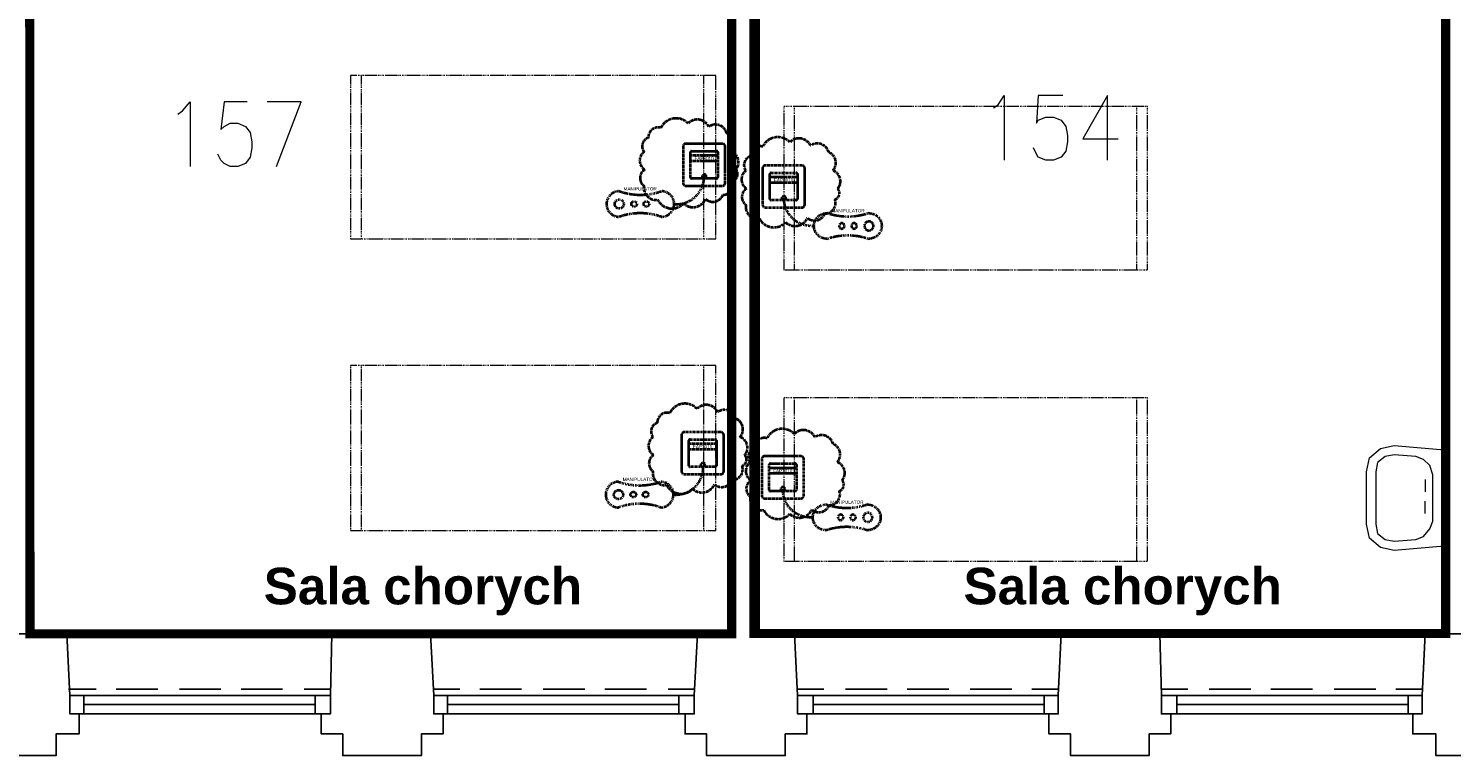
# Model space of a CAD drawing. Header units: millimetres. Extents: x 1 to 17496, y 1 to 30809.
# Tile 86 of 256: x 10915 to 11693, y 12210 to 12607. Entities that reach past the tile are written whole.
import ezdxf
from ezdxf.enums import TextEntityAlignment as Align

# ---------------------------------------------------------------- set-up
doc = ezdxf.new("R2010")
doc.units = ezdxf.units.MM
doc.linetypes.add('BORDER', pattern=[1.75, 0.5, -0.25, 0.5, -0.25, 0, -0.25])
doc.linetypes.add('CENTER', pattern=[2, 1.25, -0.25, 0.25, -0.25])
for name, color, linetype, lineweight in [('0_Przyz_do wyjasnienia', 90, 'CENTER', 40), ('0_Przyz_FAP3010', 1, 'CENTER', 40), ('0_Przyz_Manipulator', 1, 'BORDER', 40), ('0_Przyz_Sala chorych', 5, 'BORDER', 40), ('0_Przyz_łóżko', 150, 'BORDER', 40)]:
    doc.layers.add(name, color=color, linetype=linetype, lineweight=lineweight)
for name, color, linetype in [('2DE_TXTMARK', 41, 'Continuous'), ('2DE_TXTNUM', 11, 'Continuous'), ('PDF _Geometria', 7, 'Continuous')]:
    doc.layers.add(name, color=color, linetype=linetype)
doc.styles.add('arial', font='arialbd.ttf')
doc.styles.add('CP_ATTR', font='ARIAL.TTF')
doc.styles.add('CP_ELATT', font='ARIAL.TTF')

# ---------------------------------------------------------------- blocks, each defined once
blk = doc.blocks.new('2de_abb_sig_045_1psoxj')
blk.add_lwpolyline([(0, 20), (0, 0, 0.414214), (1.5, -1.5), (21.5, -1.5, 0.414214), (23, 0), (23, 20, 0.414214), (21.5, 21.5), (1.5, 21.5, 0.414214)], format="xyb", close=True)
at = {"flags": 128}
for points in [[(4, 3.1), (4, 16.9)], [(4.6, 17.5), (18.4, 17.5)], [(19, 16.9), (19, 3.1)], [(18.4, 2.5), (4.6, 2.5)]]:
    blk.add_lwpolyline(points, dxfattribs=at)
for centre, start, end in [((4.6, 16.9), 90, 180), ((18.4, 16.9), 0, 90), ((4.6, 3.1), 180, 270), ((18.4, 3.1), 270, 0)]:
    blk.add_arc(centre, 0.6, start, end)
at = {"linetype": 'Continuous', "style": 'CP_ATTR', "flags": 9}
for tag in ['NAME', 'ARTICLE', 'MARK2', 'OTHER1', 'PRODUCT-TYPE', 'ORDER-NO', 'PRODUCER', 'VOLTAGE', 'CURRENT', 'POWER', 'CHARACTER', 'IP', 'OTHER', 'LINK', 'WEIGHT', 'NUMBER', 'GROUP', 'FUNCTION', 'EL-STATUS']:
    blk.add_attdef(tag, text='', height=0.00005, dxfattribs=at).set_placement((0, 0), align=Align.MIDDLE_LEFT)
at = {"layer": '2DE_TXTMARK', "linetype": 'ByBlock', "style": 'CP_ATTR', "width": 0.8, "flags": 8}
blk.add_attdef('MARK1', text='', height=1.8, dxfattribs=at).set_placement((11.5, 27), align=Align.CENTER)
at = {"layer": '2DE_TXTNUM', "style": 'CP_ELATT', "width": 0.8}
blk.add_attdef('TAG', text='', height=2.5, dxfattribs=at).set_placement((11.5, 23), align=Align.CENTER)
blk = doc.blocks.new('2de_abb_sig_012_53oms7o')
at = {"layer": '0_Przyz_FAP3010', "color": 1}
for p, q in [((15, 5), (0, 5)), ((15, 2), (0, 2)), ((6.68, -7.5), (6.68, -5.79)), ((8.63, -7.5), (8.63, -5.79))]:
    blk.add_line(p, q, dxfattribs=at)
at = {"layer": '0_Przyz_FAP3010', "color": 1, "flags": 128}
for points in [[(0, -6.9), (0, 6.9)], [(0.6, 7.5), (14.4, 7.5)], [(15, 6.9), (15, -6.9)], [(14.4, -7.5), (0.6, -7.5)]]:
    blk.add_lwpolyline(points, dxfattribs=at)
at = {"layer": '0_Przyz_FAP3010', "color": 1}
for centre, radius, start, end in [((0.6, 6.9), 0.6, 90, 180), ((14.4, 6.9), 0.6, 0, 90), ((0.6, -6.9), 0.6, 180, 270), ((7.65, -6.54), 1.23, 37.66917, 142.33083), ((14.4, -6.9), 0.6, 270, 0)]:
    blk.add_arc(centre, radius, start, end, dxfattribs=at)
at = {"layer": '0_Przyz_FAP3010', "color": 1, "style": 'CP_ELATT', "width": 0.8}
blk.add_attdef('TAG', text='', height=2.5, dxfattribs=at).set_placement((7.5, 9), align=Align.CENTER)
at = {"layer": '0_Przyz_FAP3010', "color": 1, "linetype": 'ByBlock', "style": 'CP_ATTR', "width": 0.8, "flags": 8}
blk.add_attdef('MARK1', text='', height=1.8, dxfattribs=at).set_placement((7.5, 3.5), align=Align.MIDDLE_CENTER)
at = {"layer": '0_Przyz_FAP3010', "color": 1, "linetype": 'Continuous', "style": 'CP_ATTR', "flags": 9}
for tag in ['NAME', 'ARTICLE', 'MARK2', 'OTHER1', 'PRODUCT-TYPE', 'ORDER-NO', 'PRODUCER', 'VOLTAGE', 'CURRENT', 'POWER', 'CHARACTER', 'IP', 'OTHER', 'LINK', 'WEIGHT', 'NUMBER', 'GROUP', 'FUNCTION', 'EL-STATUS']:
    blk.add_attdef(tag, text='', height=0.00005, dxfattribs=at).set_placement((0, -6.9), align=Align.MIDDLE_LEFT)
blk = doc.blocks.new('2de_abb_sig_n52_f0txfx9')
for centre, radius in [((-46.34, -15.39), 2.5), ((-38.25, -15.39), 1.5), ((-31.53, -15.39), 1.5)]:
    blk.add_circle(centre, radius)
for centre, radius, start, end in [((-15.05, -0.39), 15.06, 265.11181, 1.48602), ((-46.34, -15.39), 7, 90, 270), ((-34.83, 24.3), 34.66, 250.62217, 289.37783), ((-23.33, -15.39), 7, 270, 90), ((-34.83, -55.09), 34.66, 70.62217, 109.37783)]:
    blk.add_arc(centre, radius, start, end)
at = {"linetype": 'Continuous', "style": 'CP_ATTR', "flags": 9}
for tag in ['ARTICLE', 'NAME', 'EL-STATUS', 'FUNCTION', 'GROUP', 'NUMBER', 'WEIGHT', 'LINK', 'OTHER', 'IP', 'CHARACTER', 'POWER', 'CURRENT', 'VOLTAGE', 'PRODUCER', 'ORDER-NO', 'PRODUCT-TYPE', 'OTHER1', 'MARK2']:
    blk.add_attdef(tag, text='', height=0.00005, dxfattribs=at).set_placement((-46.34, -22.39), align=Align.MIDDLE_LEFT)
at = {"layer": '2DE_TXTMARK', "linetype": 'ByBlock', "style": 'CP_ATTR', "width": 0.8, "flags": 8}
blk.add_attdef('MARK1', text='', height=1.8, dxfattribs=at).set_placement((-34.94, -7.09), align=Align.MIDDLE_CENTER)
at = {"layer": '2DE_TXTNUM', "style": 'CP_ELATT', "width": 0.8}
blk.add_attdef('TAG', text='', height=2.5, dxfattribs=at).set_placement((-34.94, -4.09), align=Align.CENTER)

msp = doc.modelspace()

# ---------------------------------------------------------------- linework, layer by layer
at = {"layer": '0_Przyz_do wyjasnienia'}
for points in [[(11260.97, 12552.98, -0.5206), (11275.83, 12555.36, -0.5206), (11275.83, 12555.36, -0.5206), (11287.12, 12553.57, -0.5206), (11287.12, 12553.57, -0.5206), (11296.93, 12550.01, -0.5206), (11296.93, 12550.01, -0.5206), (11299.31, 12539.9, -0.5206), (11299.31, 12539.9, -0.5206), (11301.98, 12530.1, -0.5206), (11301.98, 12530.1, -0.5206), (11300.49, 12524.15, -0.5206), (11300.49, 12524.15, -0.5206), (11294.85, 12516.42, -0.5206), (11294.85, 12516.42, -0.5206), (11285.34, 12514.05, -0.5206), (11285.34, 12514.05, -0.5206), (11273.45, 12511.67, -0.5206), (11273.45, 12511.67, -0.5206), (11259.18, 12513.75, -0.5206), (11259.18, 12513.75, -0.5206), (11251.75, 12521.18, -0.5206), (11251.75, 12521.18, -0.5206), (11252.05, 12530.1, -0.5206), (11252.05, 12530.1, -0.5206), (11251.75, 12539.9, -0.5206), (11251.75, 12539.9, -0.5206), (11254.13, 12547.63, -0.5206), (11254.13, 12547.63, -0.5206)], [(11316.59, 12542.69, -0.5206), (11331.45, 12545.07, -0.5206), (11331.45, 12545.07, -0.5206), (11342.75, 12543.28, -0.5206), (11342.75, 12543.28, -0.5206), (11352.56, 12539.72, -0.5206), (11352.56, 12539.72, -0.5206), (11354.93, 12529.61, -0.5206), (11354.93, 12529.61, -0.5206), (11357.61, 12519.8, -0.5206), (11357.61, 12519.8, -0.5206), (11356.12, 12513.86, -0.5206), (11356.12, 12513.86, -0.5206), (11350.48, 12506.13, -0.5206), (11350.48, 12506.13, -0.5206), (11340.96, 12503.76, -0.5206), (11340.96, 12503.76, -0.5206), (11329.08, 12501.38, -0.5206), (11329.08, 12501.38, -0.5206), (11314.81, 12503.46, -0.5206), (11314.81, 12503.46, -0.5206), (11307.38, 12510.89, -0.5206), (11307.38, 12510.89, -0.5206), (11307.68, 12519.8, -0.5206), (11307.68, 12519.8, -0.5206), (11307.38, 12529.61, -0.5206), (11307.38, 12529.61, -0.5206), (11309.76, 12537.34, -0.5206), (11309.76, 12537.34, -0.5206)], [(11265.84, 12397.16, -0.5206), (11280.7, 12399.53, -0.5206), (11280.7, 12399.53, -0.5206), (11291.99, 12397.75, -0.5206), (11291.99, 12397.75, -0.5206), (11301.8, 12394.19, -0.5206), (11301.8, 12394.19, -0.5206), (11304.18, 12384.08, -0.5206), (11304.18, 12384.08, -0.5206), (11306.85, 12374.27, -0.5206), (11306.85, 12374.27, -0.5206), (11305.36, 12368.33, -0.5206), (11305.36, 12368.33, -0.5206), (11299.72, 12360.6, -0.5206), (11299.72, 12360.6, -0.5206), (11290.21, 12358.22, -0.5206), (11290.21, 12358.22, -0.5206), (11278.32, 12355.85, -0.5206), (11278.32, 12355.85, -0.5206), (11264.05, 12357.93, -0.5206), (11264.05, 12357.93, -0.5206), (11256.62, 12365.36, -0.5206), (11256.62, 12365.36, -0.5206), (11256.92, 12374.27, -0.5206), (11256.92, 12374.27, -0.5206), (11256.62, 12384.08, -0.5206), (11256.62, 12384.08, -0.5206), (11259, 12391.81, -0.5206), (11259, 12391.81, -0.5206)], [(11318.97, 12383.39, -0.5206), (11333.83, 12385.76, -0.5206), (11333.83, 12385.76, -0.5206), (11345.13, 12383.98, -0.5206), (11345.13, 12383.98, -0.5206), (11354.93, 12380.41, -0.5206), (11354.93, 12380.41, -0.5206), (11357.31, 12370.31, -0.5206), (11357.31, 12370.31, -0.5206), (11359.99, 12360.5, -0.5206), (11359.99, 12360.5, -0.5206), (11358.5, 12354.56, -0.5206), (11358.5, 12354.56, -0.5206), (11352.85, 12346.83, -0.5206), (11352.85, 12346.83, -0.5206), (11343.34, 12344.45, -0.5206), (11343.34, 12344.45, -0.5206), (11331.45, 12342.07, -0.5206), (11331.45, 12342.07, -0.5206), (11317.19, 12344.15, -0.5206), (11317.19, 12344.15, -0.5206), (11309.76, 12351.58, -0.5206), (11309.76, 12351.58, -0.5206), (11310.06, 12360.5, -0.5206), (11310.06, 12360.5, -0.5206), (11309.76, 12370.31, -0.5206), (11309.76, 12370.31, -0.5206), (11312.14, 12378.04, -0.5206), (11312.14, 12378.04, -0.5206)]]:
    msp.add_lwpolyline(points, format="xyb", close=True, dxfattribs=at)
at = {"layer": '0_Przyz_Sala chorych', "ltscale": 500, "const_width": 5}
for points in [[(10916.08, 12946), (11080.61, 12946), (11080.61, 12722.03), (11299.65, 12722.03), (11299.65, 12276.63), (10916.31, 12276.63)], [(11311.67, 12790.5), (11689.62, 12790.5), (11689.62, 12276.75), (11311.72, 12276.75)]]:
    msp.add_lwpolyline(points, close=True, dxfattribs=at)
at = {"layer": '0_Przyz_łóżko', "lineweight": 18}
for points in [[(11291.01, 12492.28), (11291.01, 12581.55), (11091.4, 12581.55), (11091.4, 12492.28)], [(11526.83, 12475.43), (11526.83, 12564.71), (11328.07, 12564.71), (11328.07, 12475.43)], [(11291.01, 12333.1), (11291.01, 12423.22), (11091.4, 12423.22), (11091.4, 12333.1)], [(11526.83, 12316.25), (11526.83, 12405.53), (11328.07, 12405.53), (11328.07, 12316.25)]]:
    msp.add_lwpolyline(points, close=True, dxfattribs=at)
for points in [[(11097.3, 12581.55), (11097.3, 12492.28)], [(11284.27, 12581.55), (11284.27, 12492.28)], [(11333.97, 12475.43), (11333.97, 12564.71)], [(11520.94, 12475.43), (11520.94, 12564.71)], [(11097.3, 12423.22), (11097.3, 12333.1)], [(11284.27, 12423.22), (11284.27, 12333.1)], [(11333.97, 12316.25), (11333.97, 12405.53)], [(11520.94, 12316.25), (11520.94, 12405.53)]]:
    msp.add_lwpolyline(points, dxfattribs=at)
at = {"layer": 'PDF _Geometria', "lineweight": 25}
for points in [[(11333.97, 12276.67), (11314.59, 12276.67), (11314.59, 12946.24), (11573.16, 12946.24), (11573.16, 12990.87), (11189.1, 12990.87)], [(11085.51, 12946.24), (11299.43, 12946.24), (11299.43, 12737.36), (11299.43, 12276.67), (11280.91, 12276.67)], [(10936.44, 12276.67), (10882.53, 12276.67)], [(10909.48, 12210.13), (10930.54, 12210.13), (10930.54, 12221.92), (10943.17, 12221.92), (10943.17, 12232.87), (10938.12, 12232.87), (10938.12, 12242.98), (10936.44, 12276.67), (11081.3, 12276.67), (11080.46, 12242.98), (11080.46, 12232.87), (11075.4, 12232.87), (11075.4, 12221.92), (11087.19, 12221.92), (11087.19, 12210.13), (11108.25, 12210.13), (11130.15, 12210.13), (11130.15, 12221.92), (11141.94, 12221.92), (11141.94, 12232.87), (11136.88, 12232.87), (11136.88, 12242.98), (11135.2, 12276.67), (11280.91, 12276.67), (11279.22, 12242.98), (11279.22, 12232.87), (11274.17, 12232.87), (11274.17, 12221.92), (11285.96, 12221.92), (11285.96, 12210.13), (11307.01, 12210.13), (11328.91, 12210.13), (11328.91, 12221.92), (11340.7, 12221.92), (11340.7, 12232.87), (11335.65, 12232.87), (11335.65, 12242.98), (11333.97, 12276.67), (11479.67, 12276.67)], [(11134.36, 12276.67), (11082.98, 12276.67)], [(11533.57, 12276.67), (11534.41, 12242.98), (11534.41, 12232.87), (11539.47, 12232.87), (11539.47, 12221.92), (11527.68, 12221.92), (11527.68, 12210.13), (11506.62, 12210.13), (11484.72, 12210.13), (11484.72, 12221.92), (11472.93, 12221.92), (11472.93, 12232.87), (11477.99, 12232.87), (11477.99, 12242.98), (11479.67, 12276.67), (11533.57, 12276.67), (11678.43, 12276.67)], [(11732.34, 12276.67), (11734.02, 12242.98), (11734.02, 12232.87), (11738.23, 12232.87), (11738.23, 12221.92), (11726.44, 12221.92), (11726.44, 12210.13), (11705.39, 12210.13), (11684.33, 12210.13), (11684.33, 12221.92), (11671.7, 12221.92), (11671.7, 12232.87), (11676.75, 12232.87), (11676.75, 12242.98), (11678.43, 12276.67), (11732.34, 12276.67), (11877.2, 12276.67)], [(10937.28, 12246.35), (10952.44, 12246.35)], [(10963.39, 12246.35), (10986.13, 12246.35)], [(10997.92, 12246.35), (11020.66, 12246.35)], [(11031.61, 12246.35), (11054.35, 12246.35)], [(11066.14, 12246.35), (11080.46, 12246.35)], [(11136.88, 12246.35), (11151.2, 12246.35)], [(11162.15, 12246.35), (11184.89, 12246.35)], [(11196.68, 12246.35), (11219.42, 12246.35)], [(11230.37, 12246.35), (11253.11, 12246.35)], [(11264.9, 12246.35), (11279.22, 12246.35)], [(11335.65, 12246.35), (11349.97, 12246.35)], [(11361.76, 12246.35), (11384.5, 12246.35)], [(11395.45, 12246.35), (11418.19, 12246.35)], [(11429.98, 12246.35), (11452.72, 12246.35)], [(11463.67, 12246.35), (11477.99, 12246.35)], [(11534.41, 12246.35), (11548.73, 12246.35)], [(11560.52, 12246.35), (11583.26, 12246.35)], [(11594.21, 12246.35), (11616.95, 12246.35)], [(11628.74, 12246.35), (11651.48, 12246.35)], [(11662.43, 12246.35), (11676.75, 12246.35)], [(10938.12, 12242.98), (11080.46, 12242.98)], [(10945.7, 12232.87), (10945.7, 12242.98)], [(10945.7, 12237.93), (11072.03, 12237.93)], [(11072.03, 12232.87), (11072.03, 12242.98)], [(11136.88, 12242.98), (11279.22, 12242.98)], [(11144.46, 12232.87), (11144.46, 12242.98)], [(11144.46, 12237.93), (11270.8, 12237.93)], [(11270.8, 12232.87), (11270.8, 12242.98)], [(11335.65, 12242.98), (11477.99, 12242.98)], [(11344.07, 12232.87), (11344.07, 12242.98)], [(11344.07, 12237.93), (11470.41, 12237.93)], [(11470.41, 12232.87), (11470.41, 12242.98)], [(11534.41, 12242.98), (11676.75, 12242.98)], [(11542.84, 12232.87), (11542.84, 12242.98)], [(11542.84, 12237.93), (11669.17, 12237.93)], [(11669.17, 12232.87), (11669.17, 12242.98)], [(10938.12, 12232.87), (11080.46, 12232.87)], [(11136.88, 12232.87), (11279.22, 12232.87)], [(11335.65, 12232.87), (11477.99, 12232.87)], [(11534.41, 12232.87), (11676.75, 12232.87)]]:
    msp.add_lwpolyline(points, dxfattribs=at)
at = {"layer": 'PDF _Geometria', "lineweight": 40}
msp.add_lwpolyline([(10901.9, 12276.67), (10901.9, 12790.42), (10650.08, 12790.42), (10650.08, 12805.58), (10901.9, 12805.58), (10901.9, 12946.24), (10916.22, 12946.24), (10916.22, 12276.67)], dxfattribs=at)
at = {"layer": 'PDF _Geometria', "lineweight": 18}
for points in [[(10916.22, 12587.45), (10916.22, 12605.98)], [(11691.07, 12324.67), (11661.59, 12322.15), (11654.01, 12323.83), (11648.11, 12328.89), (11646.43, 12336.47), (11646.43, 12365.1), (11648.11, 12372.68), (11654.01, 12377.74), (11661.59, 12379.42), (11691.07, 12376.89)], [(11682.65, 12338.15), (11682.65, 12363.42), (11680.96, 12368.47), (11677.59, 12371.84), (11673.38, 12373.52), (11661.59, 12374.37), (11656.54, 12373.52), (11652.33, 12370.16), (11651.48, 12365.1), (11651.48, 12336.47), (11652.33, 12331.41), (11656.54, 12328.04), (11661.59, 12327.2), (11673.38, 12328.04), (11677.59, 12329.73), (11680.96, 12333.94)], [(10916.22, 12329.73), (10916.22, 12348.26)], [(11299.43, 12348.26), (11299.43, 12329.73)], [(11314.59, 12329.73), (11314.59, 12348.26)]]:
    msp.add_lwpolyline(points, close=True, dxfattribs=at)
for points in [[(11299.43, 12587.45), (11299.43, 12605.98)], [(11314.59, 12605.98), (11314.59, 12587.45)], [(11442.61, 12563.87), (11445.14, 12565.55), (11448.51, 12570.6), (11448.51, 12535.23)], [(11480.51, 12570.6), (11467.04, 12570.6), (11466.19, 12555.44), (11467.04, 12557.13), (11471.25, 12558.81), (11475.46, 12558.81), (11479.67, 12557.13), (11482.2, 12553.76), (11483.04, 12548.71), (11483.04, 12545.34), (11482.2, 12540.28), (11479.67, 12536.92), (11475.46, 12535.23), (11471.25, 12535.23), (11467.04, 12536.92), (11466.19, 12538.6), (11464.51, 12541.97)], [(11504.94, 12535.23), (11504.94, 12570.6), (11491.46, 12547.02), (11510.83, 12547.02)], [(10997.08, 12560.5), (10999.6, 12562.18), (11003.81, 12567.24), (11003.81, 12531.86)], [(11034.98, 12567.24), (11022.34, 12567.24), (11020.66, 12552.08), (11022.34, 12553.76), (11025.71, 12555.44), (11029.92, 12555.44), (11034.13, 12553.76), (11036.66, 12550.39), (11037.5, 12545.34), (11037.5, 12541.97), (11036.66, 12536.92), (11034.13, 12533.55), (11029.92, 12531.86), (11025.71, 12531.86), (11022.34, 12533.55), (11020.66, 12535.23), (11018.97, 12538.6)], [(11050.98, 12531.86), (11064.45, 12567.24), (11045.92, 12567.24)], [(11678.43, 12360.89), (11678.43, 12354.15)], [(11678.43, 12342.36), (11678.43, 12349.1)]]:
    msp.add_lwpolyline(points, dxfattribs=at)

# ---------------------------------------------------------------- block references
at = {"layer": '0_Przyz_FAP3010', "lineweight": -3}
for p in [(11273.08, 12522.8), (11316.53, 12510.94), (11272.27, 12365.28), (11316.04, 12352.09)]:
    msp.add_blockref('2de_abb_sig_045_1psoxj', p, dxfattribs=at)
ref = msp.add_blockref('2de_abb_sig_012_53oms7o', (11277.08, 12532.8), dxfattribs=at)
ref.add_attrib('MARK1', 'FAP3010', dxfattribs={"layer": '2DE_TXTMARK', "linetype": 'ByBlock', "height": 1.8, "style": 'CP_ATTR', "width": 0.8, "flags": 8}).set_placement((11284.58, 12536.3), align=Align.MIDDLE_CENTER)
ref = msp.add_blockref('2de_abb_sig_012_53oms7o', (11320.53, 12520.94), dxfattribs=at)
ref.add_attrib('MARK1', 'FAP3010', dxfattribs={"layer": '2DE_TXTMARK', "linetype": 'ByBlock', "height": 1.8, "style": 'CP_ATTR', "width": 0.8, "flags": 8}).set_placement((11328.03, 12524.44), align=Align.MIDDLE_CENTER)
ref = msp.add_blockref('2de_abb_sig_012_53oms7o', (11276.27, 12375.29), dxfattribs=at)
ref.add_attrib('MARK1', 'FAP3010', dxfattribs={"layer": '2DE_TXTMARK', "linetype": 'ByBlock', "height": 1.8, "style": 'CP_ATTR', "width": 0.8, "flags": 8}).set_placement((11283.77, 12378.79), align=Align.MIDDLE_CENTER)
ref = msp.add_blockref('2de_abb_sig_012_53oms7o', (11320.04, 12362.09), dxfattribs=at)
ref.add_attrib('MARK1', 'FAP3010', dxfattribs={"layer": '2DE_TXTMARK', "linetype": 'ByBlock', "height": 1.8, "style": 'CP_ATTR', "width": 0.8, "flags": 8}).set_placement((11327.54, 12365.59), align=Align.MIDDLE_CENTER)
at = {"layer": '0_Przyz_Manipulator', "lineweight": -3}
for p in [(11284.57, 12526.75), (11284.14, 12368.04)]:
    msp.add_blockref('2de_abb_sig_n52_f0txfx9', p, dxfattribs=at).add_auto_attribs({'MARK1': 'MANIPULATOR'})
ref = msp.add_blockref('2de_abb_sig_n52_f0txfx9', (11328.25, 12514.77), dxfattribs=dict(at, xscale=-1))
ref.add_attrib('MARK1', 'MANIPULATOR', dxfattribs={"layer": '2DE_TXTMARK', "linetype": 'ByBlock', "height": 1.8, "style": 'CP_ATTR', "width": 0.8, "flags": 8}).set_placement((11363.19, 12507.68), align=Align.MIDDLE_CENTER)
ref = msp.add_blockref('2de_abb_sig_n52_f0txfx9', (11327.64, 12355.59), dxfattribs=dict(at, xscale=-1))
ref.add_attrib('MARK1', 'MANIPULATOR', dxfattribs={"layer": '2DE_TXTMARK', "linetype": 'ByBlock', "height": 1.8, "style": 'CP_ATTR', "width": 0.8, "flags": 8}).set_placement((11362.58, 12348.5), align=Align.MIDDLE_CENTER)

# ---------------------------------------------------------------- texts
at = {"layer": '0_Przyz_Sala chorych', "char_height": 20, "width": 187.7677, "attachment_point": 1, "style": 'arial'}
for insert in [(11044.02, 12312.7), (11426.27, 12312.7)]:
    msp.add_mtext('Sala chorych', dxfattribs=dict(at, insert=insert))

doc.saveas('drawing.dxf')
